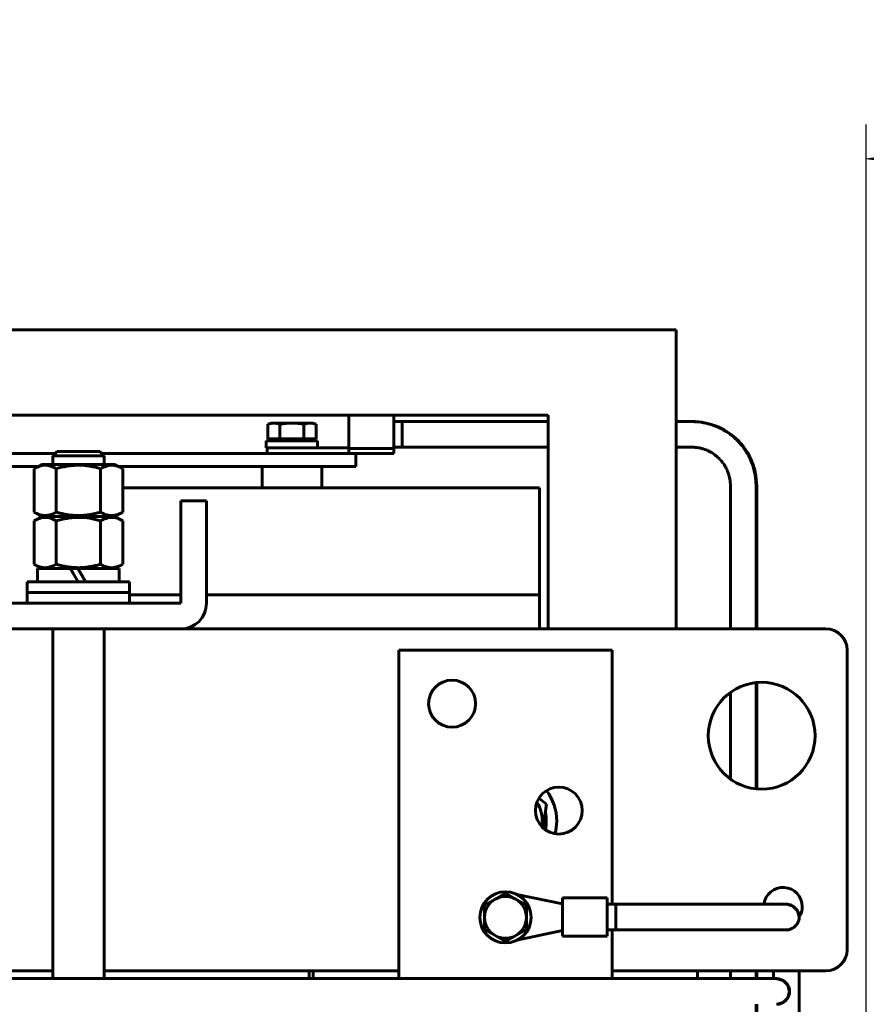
# Model space of a CAD drawing. Header units: millimetres. Extents: x 0 to 420, y 0 to 594.
# Tile 9 of 15: x 266 to 316, y 284 to 342. Entities that reach past the tile are written whole.
import ezdxf

# ---------------------------------------------------------------- set-up
doc = ezdxf.new("R2010")
doc.units = ezdxf.units.MM
doc.linetypes.add('K5LT_BASIC', pattern=[0])
doc.linetypes.add('K5LT_THIN', pattern=[0])
doc.layers.add('Системный слой', color=7, linetype='Continuous')
doc.styles.add('KDIMTEXTSTYLE', font='GOST_AU.SHX', dxfattribs={"width": 0.96, "oblique": 15, "height": 5})
doc.dimstyles.new('KDIMSTYLE (0.25)', dxfattribs={"dimtxt": 5, "dimasz": 1, "dimexe": 2, "dimexo": 0, "dimgap": 1, "dimtad": 1, "dimlfac": 4, "dimtxsty": 'KDIMTEXTSTYLE', "dimsah": 1, "dimcen": 0, "dimdle": 1, "dimadec": 0, "dimazin": 0, "dimtfac": 0.667, "dimtmove": 0, "dimatfit": 3, "dimfxl": 1, "dimtvp": 1, "dimtolj": 1, "dimtzin": 0, "dimarcsym": 0})

# ---------------------------------------------------------------- blocks, each defined once
blk = doc.blocks.new('U17')
at = {"layer": 'Системный слой', "color": 150, "linetype": 'K5LT_BASIC', "lineweight": 60, "true_color": 0x0080ff}
for start, end in [(32.9827, 34.71036), (347.9095, 12.06265)]:
    blk.add_arc((294.742, 295.149), 2.388, start, end, dxfattribs=at)
blk = doc.blocks.new('U24')
at = {"layer": 'Системный слой', "color": 150, "linetype": 'K5LT_BASIC', "lineweight": 60, "true_color": 0x0080ff}
for p, q in [((272.742, 308.399), (275.742, 308.399)), ((277.242, 308.399), (296.742, 308.399))]:
    blk.add_line(p, q, dxfattribs=at)
blk = doc.blocks.new('U25')
at = {"layer": 'Системный слой', "color": 150, "linetype": 'K5LT_BASIC', "lineweight": 60, "true_color": 0x0080ff}
for p, q in [((272.742, 308.399), (275.742, 308.399)), ((277.242, 308.399), (296.742, 308.399))]:
    blk.add_line(p, q, dxfattribs=at)
blk = doc.blocks.new('U29')
at = {"layer": 'Системный слой', "color": 150, "linetype": 'K5LT_BASIC', "lineweight": 60, "true_color": 0x0080ff}
for p, q in [((297.242, 318.524), (288.204, 318.524)), ((304.852, 318.524), (304.742, 318.524)), ((305.106, 318.524), (304.852, 318.524)), ((305.216, 318.524), (305.106, 318.524)), ((305.289, 318.524), (305.216, 318.524)), ((305.326, 318.524), (305.289, 318.524)), ((305.344, 318.524), (305.326, 318.524)), ((305.353, 318.524), (305.344, 318.524)), ((305.358, 318.524), (305.353, 318.524)), ((305.409, 318.524), (305.358, 318.524)), ((305.456, 318.524), (305.409, 318.524)), ((305.48, 318.524), (305.456, 318.524)), ((305.492, 318.524), (305.48, 318.524)), ((305.498, 318.524), (305.492, 318.524)), ((305.501, 318.524), (305.498, 318.524)), ((305.534, 318.524), (305.501, 318.524)), ((305.589, 318.524), (305.534, 318.524)), ((305.617, 318.524), (305.589, 318.524)), ((305.631, 318.524), (305.617, 318.524)), ((305.638, 318.524), (305.631, 318.524)), ((305.642, 318.524), (305.638, 318.524)), ((305.733, 318.523), (305.642, 318.524)), ((305.788, 318.521), (305.733, 318.523)), ((305.815, 318.52), (305.788, 318.521)), ((305.829, 318.519), (305.815, 318.52)), ((305.836, 318.519), (305.829, 318.519)), ((306.035, 318.503), (305.836, 318.519)), ((306.183, 318.484), (306.035, 318.503)), ((306.258, 318.472), (306.183, 318.484)), ((306.295, 318.466), (306.258, 318.472)), ((306.313, 318.463), (306.295, 318.466)), ((306.322, 318.461), (306.313, 318.463)), ((306.469, 318.432), (306.322, 318.461)), ((306.604, 318.4), (306.469, 318.432)), ((306.671, 318.382), (306.604, 318.4)), ((306.703, 318.373), (306.671, 318.382)), ((306.72, 318.369), (306.703, 318.373)), ((306.728, 318.366), (306.72, 318.369)), ((306.845, 318.33), (306.728, 318.366)), ((306.986, 318.281), (306.845, 318.33)), ((307.054, 318.255), (306.986, 318.281)), ((307.088, 318.241), (307.054, 318.255)), ((307.105, 318.234), (307.088, 318.241)), ((307.113, 318.231), (307.105, 318.234)), ((307.277, 318.157), (307.113, 318.231)), ((307.419, 318.086), (307.277, 318.157)), ((307.488, 318.048), (307.419, 318.086)), ((307.523, 318.028), (307.488, 318.048)), ((307.54, 318.018), (307.523, 318.028)), ((307.549, 318.013), (307.54, 318.018)), ((307.703, 317.918), (307.549, 318.013)), ((307.835, 317.829), (307.703, 317.918)), ((307.899, 317.782), (307.835, 317.829)), ((307.931, 317.758), (307.899, 317.782)), ((307.946, 317.746), (307.931, 317.758)), ((307.954, 317.74), (307.946, 317.746)), ((308.091, 317.629), (307.954, 317.74)), ((308.21, 317.523), (308.091, 317.629)), ((308.268, 317.468), (308.21, 317.523)), ((308.296, 317.44), (308.268, 317.468)), ((308.31, 317.426), (308.296, 317.44)), ((308.318, 317.419), (308.31, 317.426)), ((308.441, 317.289), (308.318, 317.419)), ((308.546, 317.167), (308.441, 317.289)), ((308.597, 317.105), (308.546, 317.167)), ((308.622, 317.073), (308.597, 317.105)), ((308.634, 317.058), (308.622, 317.073)), ((308.64, 317.05), (308.634, 317.058)), ((308.761, 316.881), (308.64, 317.05)), ((308.842, 316.758), (308.761, 316.881)), ((308.88, 316.695), (308.842, 316.758)), ((308.899, 316.663), (308.88, 316.695)), ((308.908, 316.647), (308.899, 316.663)), ((308.913, 316.639), (308.908, 316.647)), ((308.982, 316.513), (308.913, 316.639)), ((309.043, 316.392), (308.982, 316.513)), ((309.071, 316.33), (309.043, 316.392)), ((309.085, 316.3), (309.071, 316.33)), ((309.092, 316.284), (309.085, 316.3)), ((309.095, 316.276), (309.092, 316.284)), ((309.147, 316.153), (309.095, 316.276)), ((309.199, 316.011), (309.147, 316.153)), ((309.223, 315.939), (309.199, 316.011)), ((309.234, 315.902), (309.223, 315.939)), ((309.24, 315.884), (309.234, 315.902)), ((309.242, 315.874), (309.24, 315.884)), ((309.304, 315.643), (309.242, 315.874)), ((309.332, 315.512), (309.304, 315.643)), ((309.345, 315.447), (309.332, 315.512)), ((309.351, 315.414), (309.345, 315.447)), ((309.354, 315.398), (309.351, 315.414)), ((309.355, 315.39), (309.354, 315.398)), ((309.375, 315.262), (309.355, 315.39)), ((309.387, 315.165), (309.375, 315.262)), ((309.392, 315.117), (309.387, 315.165)), ((309.394, 315.092), (309.392, 315.117)), ((309.395, 315.08), (309.394, 315.092)), ((309.396, 315.074), (309.395, 315.08)), ((309.398, 315.051), (309.396, 315.074)), ((309.406, 314.92), (309.398, 315.051)), ((309.409, 314.854), (309.406, 314.92)), ((309.409, 314.82), (309.409, 314.854)), ((309.409, 314.804), (309.409, 314.82)), ((309.41, 314.795), (309.409, 314.804)), ((309.41, 314.791), (309.41, 314.795)), ((309.41, 314.776), (309.41, 314.791)), ((309.41, 314.737), (309.41, 314.776)), ((309.41, 314.717), (309.41, 314.737)), ((309.41, 314.695), (309.41, 314.717)), ((309.41, 314.684), (309.41, 314.695)), ((309.41, 314.679), (309.41, 314.684)), ((309.41, 314.677), (309.41, 314.679)), ((309.41, 314.474), (309.41, 314.677)), ((309.41, 314.375), (309.41, 314.474)), ((309.41, 314.326), (309.41, 314.375)), ((309.41, 314.302), (309.41, 314.326)), ((309.41, 314.29), (309.41, 314.302)), ((309.41, 314.284), (309.41, 314.29)), ((309.41, 314.239), (309.41, 314.284)), ((309.41, 314.162), (309.41, 314.239)), ((309.41, 314.124), (309.41, 314.162)), ((309.41, 314.105), (309.41, 314.124)), ((309.41, 314.095), (309.41, 314.105)), ((309.41, 314.043), (309.41, 314.095)), ((309.41, 314.016), (309.41, 314.043)), ((309.41, 314.003), (309.41, 314.016)), ((309.41, 313.996), (309.41, 314.003)), ((309.41, 313.993), (309.41, 313.996)), ((309.41, 313.991), (309.41, 313.993)), ((309.41, 313.98), (309.41, 313.991)), ((309.41, 313.961), (309.41, 313.98)), ((309.41, 313.951), (309.41, 313.961)), ((309.41, 313.946), (309.41, 313.951)), ((309.41, 313.943), (309.41, 313.946)), ((309.41, 313.942), (309.41, 313.943)), ((309.41, 313.931), (309.41, 313.942)), ((309.41, 313.922), (309.41, 313.931)), ((309.41, 313.917), (309.41, 313.922)), ((309.41, 313.915), (309.41, 313.917)), ((309.41, 313.913), (309.41, 313.915)), ((309.41, 313.91), (309.41, 313.913)), ((309.41, 313.903), (309.41, 313.91)), ((309.41, 311.447), (309.41, 313.903)), ((309.41, 306.399), (309.41, 311.447)), ((309.41, 297.042), (309.41, 303.256)), ((309.41, 285.937), (309.41, 286.399)), ((309.41, 283.906), (309.41, 284.437))]:
    blk.add_line(p, q, dxfattribs=at)
blk = doc.blocks.new('U33')
at = {"layer": 'Системный слой', "color": 150, "linetype": 'K5LT_BASIC', "lineweight": 60, "true_color": 0x0080ff}
for p, q in [((297.242, 317.024), (288.204, 317.024)), ((304.745, 317.024), (304.742, 317.024)), ((304.803, 317.024), (304.745, 317.024)), ((304.884, 317.024), (304.803, 317.024)), ((304.954, 317.024), (304.884, 317.024)), ((305.01, 317.024), (304.954, 317.024)), ((305.121, 317.024), (305.01, 317.024)), ((305.18, 317.024), (305.121, 317.024)), ((305.21, 317.024), (305.18, 317.024)), ((305.224, 317.024), (305.21, 317.024)), ((305.232, 317.024), (305.224, 317.024)), ((305.391, 317.024), (305.232, 317.024)), ((305.529, 317.024), (305.391, 317.024)), ((305.584, 317.024), (305.529, 317.024)), ((305.727, 317.023), (305.584, 317.024)), ((305.799, 317.02), (305.727, 317.023)), ((305.836, 317.018), (305.799, 317.02)), ((305.854, 317.017), (305.836, 317.018)), ((305.863, 317.016), (305.854, 317.017)), ((305.867, 317.016), (305.863, 317.016)), ((305.954, 317.007), (305.867, 317.016)), ((306.029, 316.997), (305.954, 317.007)), ((306.066, 316.99), (306.029, 316.997)), ((306.085, 316.987), (306.066, 316.99)), ((306.094, 316.985), (306.085, 316.987)), ((306.099, 316.984), (306.094, 316.985)), ((306.159, 316.971), (306.099, 316.984)), ((306.24, 316.951), (306.159, 316.971)), ((306.28, 316.939), (306.24, 316.951)), ((306.3, 316.933), (306.28, 316.939)), ((306.31, 316.93), (306.3, 316.933)), ((306.315, 316.929), (306.31, 316.93)), ((306.408, 316.897), (306.315, 316.929)), ((306.497, 316.863), (306.408, 316.897)), ((306.541, 316.844), (306.497, 316.863)), ((306.563, 316.835), (306.541, 316.844)), ((306.574, 316.83), (306.563, 316.835)), ((306.579, 316.827), (306.574, 316.83)), ((306.677, 316.781), (306.579, 316.827)), ((306.762, 316.735), (306.677, 316.781)), ((306.804, 316.711), (306.762, 316.735)), ((306.825, 316.699), (306.804, 316.711)), ((306.835, 316.692), (306.825, 316.699)), ((306.84, 316.689), (306.835, 316.692)), ((306.93, 316.631), (306.84, 316.689)), ((307.008, 316.575), (306.93, 316.631)), ((307.046, 316.546), (307.008, 316.575)), ((307.065, 316.531), (307.046, 316.546)), ((307.074, 316.523), (307.065, 316.531)), ((307.079, 316.52), (307.074, 316.523)), ((307.159, 316.451), (307.079, 316.52)), ((307.229, 316.386), (307.159, 316.451)), ((307.263, 316.352), (307.229, 316.386)), ((307.28, 316.335), (307.263, 316.352)), ((307.288, 316.326), (307.28, 316.335)), ((307.292, 316.322), (307.288, 316.326)), ((307.369, 316.237), (307.292, 316.322)), ((307.427, 316.166), (307.369, 316.237)), ((307.456, 316.129), (307.427, 316.166)), ((307.47, 316.11), (307.456, 316.129)), ((307.476, 316.101), (307.47, 316.11)), ((307.48, 316.096), (307.476, 316.101)), ((307.539, 316.011), (307.48, 316.096)), ((307.585, 315.938), (307.539, 316.011)), ((307.607, 315.902), (307.585, 315.938)), ((307.617, 315.883), (307.607, 315.902)), ((307.622, 315.874), (307.617, 315.883)), ((307.625, 315.869), (307.622, 315.874)), ((307.637, 315.847), (307.625, 315.869)), ((307.689, 315.746), (307.637, 315.847)), ((307.712, 315.695), (307.689, 315.746)), ((307.723, 315.67), (307.712, 315.695)), ((307.729, 315.657), (307.723, 315.67)), ((307.732, 315.651), (307.729, 315.657)), ((307.733, 315.648), (307.732, 315.651)), ((307.746, 315.616), (307.733, 315.648)), ((307.757, 315.589), (307.746, 315.616)), ((307.762, 315.575), (307.757, 315.589)), ((307.765, 315.568), (307.762, 315.575)), ((307.766, 315.565), (307.765, 315.568)), ((307.802, 315.468), (307.766, 315.565)), ((307.825, 315.394), (307.802, 315.468)), ((307.836, 315.357), (307.825, 315.394)), ((307.841, 315.339), (307.836, 315.357)), ((307.843, 315.329), (307.841, 315.339)), ((307.844, 315.325), (307.843, 315.329)), ((307.865, 315.239), (307.844, 315.325)), ((307.877, 315.176), (307.865, 315.239)), ((307.882, 315.143), (307.877, 315.176)), ((307.885, 315.127), (307.882, 315.143)), ((307.886, 315.119), (307.885, 315.127)), ((307.887, 315.115), (307.886, 315.119)), ((307.895, 315.047), (307.887, 315.115)), ((307.901, 314.987), (307.895, 315.047)), ((307.904, 314.956), (307.901, 314.987)), ((307.905, 314.941), (307.904, 314.956)), ((307.905, 314.933), (307.905, 314.941)), ((307.905, 314.929), (307.905, 314.933)), ((307.906, 314.912), (307.905, 314.929)), ((307.909, 314.823), (307.906, 314.912)), ((307.91, 314.777), (307.909, 314.823)), ((307.91, 314.754), (307.91, 314.777)), ((307.91, 314.742), (307.91, 314.754)), ((307.91, 314.736), (307.91, 314.742)), ((307.91, 314.686), (307.91, 314.736)), ((307.91, 314.561), (307.91, 314.686)), ((307.91, 314.474), (307.91, 314.561)), ((307.91, 314.416), (307.91, 314.474)), ((307.91, 314.311), (307.91, 314.416)), ((307.91, 314.261), (307.91, 314.311)), ((307.91, 314.221), (307.91, 314.261)), ((307.91, 314.163), (307.91, 314.221)), ((307.91, 314.135), (307.91, 314.163)), ((307.91, 314.121), (307.91, 314.135)), ((307.91, 314.114), (307.91, 314.121)), ((307.91, 314.11), (307.91, 314.114)), ((307.91, 314.056), (307.91, 314.11)), ((307.91, 314.027), (307.91, 314.056)), ((307.91, 314.012), (307.91, 314.027)), ((307.91, 314.005), (307.91, 314.012)), ((307.91, 314.001), (307.91, 314.005)), ((307.91, 314), (307.91, 314.001)), ((307.91, 313.983), (307.91, 314)), ((307.91, 313.963), (307.91, 313.983)), ((307.91, 313.954), (307.91, 313.963)), ((307.91, 313.949), (307.91, 313.954)), ((307.91, 313.947), (307.91, 313.949)), ((307.91, 313.945), (307.91, 313.947)), ((307.91, 313.932), (307.91, 313.945)), ((307.91, 313.924), (307.91, 313.932)), ((307.91, 313.92), (307.91, 313.924)), ((307.91, 313.918), (307.91, 313.92)), ((307.91, 313.916), (307.91, 313.918)), ((307.91, 313.907), (307.91, 313.916)), ((307.91, 313.9), (307.91, 313.907)), ((307.91, 313.896), (307.91, 313.9)), ((307.91, 310.722), (307.91, 313.896)), ((307.91, 306.399), (307.91, 310.722)), ((307.91, 297.617), (307.91, 302.68)), ((307.91, 285.937), (307.91, 286.399))]:
    blk.add_line(p, q, dxfattribs=at)
blk = doc.blocks.new('U38')
at = {"layer": 'Системный слой', "color": 150, "linetype": 'K5LT_BASIC', "lineweight": 60, "true_color": 0x0080ff}
for p, q in [((288.704, 317.024), (297.242, 317.024)), ((304.742, 317.024), (305.53, 317.024)), ((307.953, 283.154), (307.953, 280.149))]:
    blk.add_line(p, q, dxfattribs=at)
blk = doc.blocks.new('U39')
at = {"layer": 'Системный слой', "color": 150, "linetype": 'K5LT_BASIC', "lineweight": 60, "true_color": 0x0080ff}
for p, q in [((305.503, 318.524), (305.683, 318.524)), ((305.683, 318.524), (305.716, 318.524)), ((305.716, 318.524), (305.732, 318.524)), ((305.732, 318.524), (305.763, 318.523)), ((305.763, 318.523), (305.827, 318.521)), ((305.827, 318.521), (305.958, 318.514)), ((305.958, 318.514), (306.228, 318.484)), ((306.228, 318.484), (306.643, 318.401)), ((306.643, 318.401), (307.033, 318.28)), ((307.033, 318.28), (307.152, 318.233)), ((307.152, 318.233), (307.179, 318.221)), ((307.179, 318.221), (307.233, 318.197)), ((307.233, 318.197), (307.341, 318.147)), ((307.341, 318.147), (307.551, 318.037)), ((307.551, 318.037), (307.947, 317.778)), ((307.947, 317.778), (308.365, 317.415)), ((308.365, 317.415), (308.386, 317.394)), ((308.386, 317.394), (308.427, 317.351)), ((308.427, 317.351), (308.507, 317.264)), ((308.507, 317.264), (308.659, 317.082)), ((308.659, 317.082), (308.926, 316.69)), ((308.926, 316.69), (309.173, 316.195)), ((309.173, 316.195), (309.184, 316.168)), ((309.184, 316.168), (309.206, 316.112)), ((309.206, 316.112), (309.246, 315.998)), ((309.246, 315.998), (309.317, 315.765)), ((309.317, 315.765), (309.403, 315.359)), ((309.403, 315.359), (309.447, 314.963)), ((309.447, 314.963), (309.453, 314.766)), ((309.453, 314.766), (309.453, 314.745)), ((309.453, 314.745), (309.453, 314.704)), ((309.453, 314.704), (309.453, 314.624)), ((309.453, 314.624), (309.453, 314.473)), ((309.453, 314.473), (309.453, 314.384)), ((309.453, 314.384), (309.453, 314.34)), ((309.453, 314.34), (309.453, 314.318)), ((309.453, 314.318), (309.453, 314.307)), ((309.453, 314.307), (309.453, 314.298)), ((309.453, 314.298), (309.453, 314.286)), ((309.453, 314.286), (309.453, 314.268)), ((309.453, 314.268), (309.453, 314.24)), ((309.453, 314.24), (309.453, 314.199)), ((309.453, 314.199), (309.453, 314.136)), ((309.453, 314.136), (309.453, 314.04)), ((309.453, 314.04), (309.453, 313.987)), ((309.453, 313.987), (309.453, 313.881)), ((309.453, 313.881), (309.453, 313.668)), ((309.453, 313.668), (309.453, 313.243)), ((309.453, 313.243), (309.453, 312.392)), ((309.453, 312.392), (309.453, 310.691)), ((309.453, 310.691), (309.453, 307.289)), ((309.453, 307.289), (309.453, 306.399)), ((309.453, 303.261), (309.453, 297.037)), ((309.453, 286.399), (309.453, 285.937)), ((309.453, 284.437), (309.453, 280.149))]:
    blk.add_line(p, q, dxfattribs=at)
blk = doc.blocks.new('U42')
at = {"layer": 'Системный слой', "color": 150, "linetype": 'K5LT_BASIC', "lineweight": 60, "true_color": 0x0080ff}
for p, q in [((310.994, 285.83), (310.624, 285.937)), ((311.268, 285.557), (310.994, 285.83)), ((311.376, 285.187), (311.268, 285.557))]:
    blk.add_line(p, q, dxfattribs=at)
blk = doc.blocks.new('U43')
at = {"layer": 'Системный слой', "color": 150, "linetype": 'K5LT_BASIC', "lineweight": 60, "true_color": 0x0080ff}
for p, q in [((311.269, 284.818), (311.376, 285.187)), ((310.626, 284.437), (310.996, 284.545)), ((310.996, 284.545), (311.269, 284.818))]:
    blk.add_line(p, q, dxfattribs=at)
blk = doc.blocks.new('U48')
at = {"layer": 'Системный слой', "color": 150, "linetype": 'K5LT_BASIC', "lineweight": 60, "true_color": 0x0080ff}
for p, q in [((267.354, 309.924), (269.272, 309.924)), ((269.719, 309.924), (272.129, 309.924))]:
    blk.add_line(p, q, dxfattribs=at)
blk = doc.blocks.new('U53')
at = {"layer": 'Системный слой', "color": 150, "linetype": 'K5LT_BASIC', "lineweight": 60, "true_color": 0x0080ff}
for start, end in [(0, 36.76117), (345.8587, 0)]:
    blk.add_arc((294.742, 295.149), 3, start, end, dxfattribs=at)
blk = doc.blocks.new('U57')
at = {"layer": 'Системный слой', "color": 150, "linetype": 'K5LT_BASIC', "lineweight": 60, "true_color": 0x0080ff}
for p, q in [((261.754, 286.399), (268.242, 286.399)), ((271.242, 286.399), (288.492, 286.399)), ((300.992, 286.399), (313.492, 286.399))]:
    blk.add_line(p, q, dxfattribs=at)
blk = doc.blocks.new('U58')
at = {"layer": 'Системный слой', "color": 150, "linetype": 'K5LT_BASIC', "lineweight": 60, "true_color": 0x0080ff}
blk.add_line((313.492, 306.399), (275.742, 306.399), dxfattribs=at)
blk = doc.blocks.new('U59')
at = {"layer": 'Системный слой', "color": 150, "linetype": 'K5LT_BASIC', "lineweight": 60, "true_color": 0x0080ff}
for start, end in [(0, 172.81468), (327.50838, 0)]:
    blk.add_arc((310.992, 290.149), 1.125, start, end, dxfattribs=at)
blk = doc.blocks.new('U65')
at = {"layer": 'Системный слой', "color": 150, "linetype": 'K5LT_BASIC', "lineweight": 60, "true_color": 0x0080ff}
for p, q in [((311.191, 290.29), (311.189, 290.29)), ((311.205, 290.289), (311.191, 290.29)), ((311.564, 290.18), (311.205, 290.289)), ((311.831, 289.912), (311.564, 290.18)), ((311.941, 289.545), (311.831, 289.912))]:
    blk.add_line(p, q, dxfattribs=at)
blk = doc.blocks.new('U68')
at = {"layer": 'Системный слой', "color": 150, "linetype": 'K5LT_BASIC', "lineweight": 60, "true_color": 0x0080ff}
for p, q in [((221.117, 316.649), (268.367, 316.649)), ((271.117, 316.649), (285.992, 316.649))]:
    blk.add_line(p, q, dxfattribs=at)
blk = doc.blocks.new('U69')
at = {"layer": 'Системный слой', "color": 150, "linetype": 'K5LT_BASIC', "lineweight": 60, "true_color": 0x0080ff}
for p, q in [((222.115, 315.899), (267.369, 315.899)), ((272.115, 315.899), (285.992, 315.899))]:
    blk.add_line(p, q, dxfattribs=at)
blk = doc.blocks.new('U81')
at = {"layer": 'Системный слой', "color": 150, "linetype": 'K5LT_BASIC', "lineweight": 60, "true_color": 0x0080ff}
for p, q in [((300.992, 290.29), (300.992, 305.149)), ((300.992, 285.937), (300.992, 288.79))]:
    blk.add_line(p, q, dxfattribs=at)
blk = doc.blocks.new('U84')
at = {"layer": 'Системный слой', "color": 150, "linetype": 'K5LT_BASIC', "lineweight": 60, "true_color": 0x0080ff}
for p, q in [((268.242, 316.024), (268.242, 316.524)), ((268.242, 285.937), (268.242, 306.399))]:
    blk.add_line(p, q, dxfattribs=at)
blk = doc.blocks.new('U85')
at = {"layer": 'Системный слой', "color": 150, "linetype": 'K5LT_BASIC', "lineweight": 60, "true_color": 0x0080ff}
for p, q in [((271.242, 316.024), (271.242, 316.524)), ((271.242, 285.937), (271.242, 306.399))]:
    blk.add_line(p, q, dxfattribs=at)
blk = doc.blocks.new('U86')
at = {"layer": 'Системный слой', "color": 150, "linetype": 'K5LT_BASIC', "lineweight": 60, "true_color": 0x0080ff}
for p, q in [((268.492, 316.774), (268.664, 316.774)), ((268.664, 316.774), (270.992, 316.774))]:
    blk.add_line(p, q, dxfattribs=at)
blk = doc.blocks.new('U88')
at = {"layer": 'Системный слой', "color": 150, "linetype": 'K5LT_BASIC', "lineweight": 60, "true_color": 0x0080ff}
for p, q in [((267.23, 308.524), (266.742, 308.524)), ((272.742, 308.524), (267.23, 308.524))]:
    blk.add_line(p, q, dxfattribs=at)
blk = doc.blocks.new('U89')
at = {"layer": 'Системный слой', "color": 150, "linetype": 'K5LT_BASIC', "lineweight": 60, "true_color": 0x0080ff}
for p, q in [((267.23, 309.149), (266.742, 309.149)), ((272.742, 309.149), (267.23, 309.149))]:
    blk.add_line(p, q, dxfattribs=at)
blk = doc.blocks.new('U101')
at = {"layer": 'Системный слой', "color": 150, "linetype": 'K5LT_BASIC', "lineweight": 60, "true_color": 0x0080ff}
blk.add_line((283.492, 286.399), (283.492, 285.937), dxfattribs=at)
blk = doc.blocks.new('U102')
at = {"layer": 'Системный слой', "color": 150, "linetype": 'K5LT_BASIC', "lineweight": 60, "true_color": 0x0080ff}
blk.add_line((305.992, 285.937), (305.992, 286.399), dxfattribs=at)
blk = doc.blocks.new('KDIMARROW_01')
at = {"layer": 'Системный слой'}
blk.add_hatch(color=0, dxfattribs=at).paths.add_polyline_path([(-5, -0.658), (0, 0), (-5, 0.658), (-4.5, 0)])
at = {"layer": 'Системный слой', "color": 0, "linetype": 'K5LT_THIN', "lineweight": 18}
for p, q in [((-4.5, 0), (-5, 0.658)), ((-5, 0.658), (0, 0)), ((0, 0), (-5, -0.658)), ((-5, -0.658), (-4.5, 0)), ((0, 0), (-1, 0))]:
    blk.add_line(p, q, dxfattribs=at)

msp = doc.modelspace()

# ---------------------------------------------------------------- linework, layer by layer
at = {"layer": 'Системный слой', "color": 150, "linetype": 'K5LT_BASIC', "lineweight": 60, "true_color": 0x0080ff}
for p, q in [((184.7417, 323.8989), (304.7417, 323.8989)), ((304.7417, 323.8989), (304.7417, 323.1489)), ((304.7417, 323.1489), (304.7417, 307.1489)), ((192.2417, 318.8989), (297.2417, 318.8989)), ((285.5789, 316.9584), (285.5789, 318.8989)), ((288.2039, 316.9584), (288.2039, 318.8989)), ((288.2039, 318.5239), (288.7039, 318.5239)), ((288.7039, 318.5239), (288.7039, 317.0239)), ((297.2417, 318.8989), (297.2417, 307.1489)), ((281.0192, 318.4364), (280.8301, 318.3675)), ((280.8301, 317.5239), (280.8301, 318.3675)), ((281.183, 318.4364), (281.0192, 318.4364)), ((282.2417, 318.4364), (281.183, 318.4364)), ((281.5359, 317.5239), (281.5359, 318.3675)), ((282.2417, 318.4364), (283.3005, 318.4364)), ((282.9476, 317.5239), (282.9476, 318.3675)), ((283.4642, 318.4364), (283.3005, 318.4364)), ((283.4642, 318.4364), (283.6534, 318.3675)), ((283.6534, 317.5239), (283.6534, 318.3675)), ((280.7417, 316.9989), (280.7417, 317.3989)), ((280.7417, 317.3989), (283.7417, 317.3989)), ((281.0954, 317.5239), (280.8301, 317.5239)), ((281.1317, 317.3989), (281.0067, 317.5239)), ((281.5359, 317.5239), (281.2707, 317.5239)), ((282.0665, 317.5239), (281.5359, 317.5239)), ((282.9476, 317.5239), (282.417, 317.5239)), ((283.2128, 317.5239), (282.9476, 317.5239)), ((283.3517, 317.3989), (283.4767, 317.5239)), ((283.6534, 317.5239), (283.3881, 317.5239)), ((283.7417, 316.9989), (283.7417, 317.3989)), ((280.7417, 316.9989), (282.916, 316.9989)), ((280.789, 316.9989), (280.789, 316.6489)), ((282.916, 316.9989), (285.5789, 316.9989)), ((285.5789, 316.9584), (288.2039, 316.9584)), ((285.5789, 316.9584), (285.5789, 316.6489)), ((288.2039, 317.0239), (288.7039, 317.0239)), ((288.2039, 316.9584), (288.2039, 316.6489)), ((268.4917, 316.7739), (268.2417, 316.5239)), ((268.4479, 316.5239), (268.2417, 316.5239)), ((271.2417, 316.5239), (268.4479, 316.5239)), ((270.9917, 316.7739), (271.2417, 316.5239)), ((285.9917, 316.6489), (285.9917, 315.8989)), ((285.9917, 316.6489), (288.2039, 316.6489)), ((267.5855, 316.0239), (267.1437, 315.7688)), ((267.1437, 313.229), (267.1437, 315.7688)), ((271.898, 316.0239), (267.5855, 316.0239)), ((268.4427, 313.229), (268.4427, 315.7688)), ((271.0408, 313.229), (271.0408, 315.7688)), ((271.898, 316.0239), (272.3398, 315.7688)), ((272.3398, 313.229), (272.3398, 315.7688)), ((280.4917, 315.8989), (280.4917, 314.6489)), ((283.9917, 315.8989), (283.9917, 314.6489)), ((272.3398, 314.6489), (296.7417, 314.6489)), ((296.7417, 314.6489), (296.7417, 308.3989)), ((275.7417, 312.3989), (275.7417, 313.8989)), ((275.7417, 313.8989), (277.2417, 313.8989)), ((277.2417, 313.8989), (277.2417, 312.3989)), ((267.5855, 312.9739), (267.1437, 313.229)), ((267.5855, 312.9739), (267.1437, 312.7188)), ((271.898, 312.9739), (267.5855, 312.9739)), ((271.898, 312.9739), (267.5855, 312.9739)), ((271.898, 312.9739), (272.3398, 313.229)), ((271.898, 312.9739), (272.3398, 312.7188)), ((267.1437, 310.179), (267.1437, 312.7188)), ((268.4427, 310.179), (268.4427, 312.7188)), ((271.0408, 310.179), (271.0408, 312.7188)), ((272.3398, 310.179), (272.3398, 312.7188)), ((275.7417, 307.8989), (275.7417, 312.3989)), ((277.2417, 312.3989), (277.2417, 307.8989)), ((267.5855, 309.9239), (267.1437, 310.179)), ((267.3542, 309.1489), (267.3542, 309.9239)), ((269.272, 309.9239), (269.2743, 309.9239)), ((269.7191, 309.9239), (269.2743, 309.9239)), ((271.898, 309.9239), (272.3398, 310.179)), ((272.1292, 309.1489), (272.1292, 309.9239)), ((266.7417, 309.1489), (266.7417, 308.5239)), ((272.7417, 309.1489), (272.7417, 308.5239)), ((266.7417, 308.5239), (266.7417, 307.8989)), ((272.7417, 308.5239), (266.7417, 308.5239)), ((272.7417, 308.5239), (272.7417, 307.8989)), ((296.7417, 308.3989), (296.7417, 306.3989)), ((263.7417, 307.8989), (275.7417, 307.8989)), ((297.2417, 306.3989), (297.2417, 307.1489)), ((304.7417, 307.1489), (304.7417, 306.3989)), ((275.7417, 306.3989), (263.7417, 306.3989)), ((288.4917, 285.9373), (288.4917, 305.1489)), ((288.4917, 305.1489), (300.9917, 305.1489)), ((314.7417, 287.6489), (314.7417, 305.1489)), ((297.1417, 296.1441), (296.6922, 296.4887)), ((296.9577, 294.7423), (297.1417, 296.1441)), ((294.7417, 290.9355), (294.1305, 290.5826)), ((295.353, 290.5826), (294.7417, 290.9355)), ((298.0789, 290.3146), (295.4027, 290.8704)), ((294.1305, 290.5826), (293.5192, 290.2297)), ((295.9642, 290.2297), (295.353, 290.5826)), ((298.0789, 288.4146), (298.0789, 290.6646)), ((298.0789, 290.6646), (300.7039, 290.6646)), ((300.7039, 288.4146), (300.7039, 290.6646)), ((293.5192, 290.2297), (293.5192, 289.5239)), ((295.9642, 289.5239), (295.9642, 290.2297)), ((300.7039, 290.2896), (301.2039, 290.2896)), ((301.2039, 290.2896), (311.1907, 290.2896)), ((301.2039, 290.2896), (301.2039, 288.7896)), ((293.5192, 289.5239), (293.5192, 288.8181)), ((295.9642, 288.8181), (295.9642, 289.5239)), ((293.5192, 288.8181), (294.1305, 288.4652)), ((295.353, 288.4652), (295.9642, 288.8181)), ((295.416, 288.184), (298.0789, 288.7646)), ((300.7039, 288.7896), (301.2039, 288.7896)), ((301.2039, 288.7896), (311.1907, 288.7896)), ((294.1305, 288.4652), (294.7417, 288.1123)), ((294.7417, 288.1123), (295.353, 288.4652)), ((298.0789, 288.4146), (300.7039, 288.4146)), ((283.2417, 286.3989), (283.2417, 285.9373)), ((310.4407, 286.3989), (310.4407, 285.9373)), ((311.9407, 286.3989), (311.9407, 280.1489)), ((311.376, 285.1873), (311.376, 285.1873))]:
    msp.add_line(p, q, dxfattribs=at)
for centre, radius in [((291.6167, 302.0239), 1.375), ((309.7417, 300.1489), 3.125), ((297.8667, 295.7739), 1.375), ((294.7417, 289.5239), 1.5)]:
    msp.add_circle(centre, radius, dxfattribs=at)
for centre, radius, start, end in [((275.7417, 307.8989), 1.5, 270, 0), ((313.4917, 305.1489), 1.25, 0, 90), ((294.7417, 295.1489), 2.1563, 351.315047, 31.304818), ((294.7417, 289.5239), 1.2225, 120, 180), ((294.7417, 289.5239), 1.2225, 60, 120), ((294.7417, 289.5239), 1.2225, 0, 60), ((294.7417, 289.5239), 1.2225, 180, 240), ((294.7417, 289.5239), 1.2225, 300, 0), ((294.7417, 289.5239), 1.2225, 240, 300), ((313.4917, 287.6489), 1.25, 270, 0)]:
    msp.add_arc(centre, radius, start, end, dxfattribs=at)
for major_axis, start_param in [((-2.3874, 4.1353), 1.3798951), ((-1.6125, 2.7929), 1.2872455)]:
    msp.add_ellipse((269.7417, 309.1489), major_axis=major_axis, ratio=0.0041125, start_param=start_param, end_param=1.568422, dxfattribs=at)
for points in [[(280.8301, 318.3675), (280.9478, 318.4104), (281.0654, 318.4364), (281.183, 318.4364)], [(281.183, 318.4364), (281.3007, 318.4364), (281.4183, 318.4104), (281.5359, 318.3675)], [(282.2417, 318.4364), (282.4775, 318.4364), (282.7129, 318.4102), (282.9476, 318.3675)], [(282.9476, 318.3675), (283.0652, 318.4104), (283.1828, 318.4364), (283.3005, 318.4364)], [(283.3005, 318.4364), (283.4181, 318.4364), (283.5357, 318.4104), (283.6534, 318.3675)], [(282.417, 317.5239), (282.3586, 317.5156), (282.3002, 317.5114), (282.2417, 317.5114)], [(283.3881, 317.5239), (283.3297, 317.5073), (283.2712, 317.5073), (283.2128, 317.5239)]]:
    msp.add_open_spline(points, degree=3, dxfattribs=at)
for points, knots in [([(281.5359, 318.3675), (281.6528, 318.3888), (281.771, 318.4063), (282.0065, 318.4301), (282.1242, 318.4364), (282.2417, 318.4364)], [0.004802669, 0.004802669, 0.004802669, 0.004802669, 0.006225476, 0.006225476, 0.0076482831, 0.0076482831, 0.0076482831, 0.0076482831]), ([(281.2707, 317.5239), (281.2415, 317.5156), (281.183, 317.5072), (281.1246, 317.5156), (281.0954, 317.5239)], [0, 0, 0, 0, 2.5000056, 5, 5, 5, 5]), ([(282.2417, 317.5114), (282.2344, 317.5114), (282.2198, 317.5115), (282.1979, 317.5121), (282.1796, 317.5129), (282.165, 317.5138), (282.1541, 317.5145), (282.1431, 317.5153), (282.1285, 317.5166), (282.1101, 317.5184), (282.0881, 317.5209), (282.0736, 317.5229), (282.0665, 317.5239)], [0, 0, 0, 0, 0.125, 0.25, 0.375, 0.4375, 0.5, 0.5625, 0.625, 0.75, 0.875, 1, 1, 1, 1]), ([(267.1437, 315.7688), (267.2497, 315.83), (267.3566, 315.8805), (267.5724, 315.9504), (267.6815, 315.9696), (267.8472, 315.9698), (267.9026, 315.9651), (268.0124, 315.9468), (268.0669, 315.9332), (268.2294, 315.8807), (268.3365, 315.8301), (268.4427, 315.7688)], [0.000000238, 0.000000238, 0.000000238, 0.000000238, 0.002624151, 0.002624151, 0.005248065, 0.005248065, 0.006560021, 0.006560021, 0.007871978, 0.007871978, 0.010495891, 0.010495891, 0.010495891, 0.010495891]), ([(268.4427, 315.7688), (268.6527, 315.8294), (268.8654, 315.8799), (269.1908, 315.9327), (269.3005, 315.9465), (269.5215, 315.9651), (269.6316, 315.9697), (269.9609, 315.9698), (270.1791, 315.9509), (270.613, 315.881), (270.8295, 315.8298), (271.0408, 315.7688)], [0.003844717, 0.003844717, 0.003844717, 0.003844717, 0.006467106, 0.006467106, 0.0077783, 0.0077783, 0.009089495, 0.009089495, 0.011711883, 0.011711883, 0.014334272, 0.014334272, 0.014334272, 0.014334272]), ([(271.0408, 315.7688), (271.1468, 315.83), (271.2537, 315.8805), (271.4695, 315.9504), (271.5786, 315.9696), (271.7443, 315.9698), (271.7998, 315.9651), (271.9095, 315.9468), (271.964, 315.9332), (272.1266, 315.8807), (272.2336, 315.8301), (272.3398, 315.7688)], [0.000000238, 0.000000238, 0.000000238, 0.000000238, 0.002624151, 0.002624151, 0.005248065, 0.005248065, 0.006560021, 0.006560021, 0.007871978, 0.007871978, 0.010495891, 0.010495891, 0.010495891, 0.010495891]), ([(268.4427, 313.229), (268.3615, 313.1821), (268.2419, 313.1226), (268.0944, 313.0723), (268.0019, 313.0491), (267.9189, 313.0349), (267.8479, 313.0288), (267.7752, 313.0274), (267.702, 313.0309), (267.6143, 313.0431), (267.5417, 313.0594), (267.4555, 313.084), (267.3263, 313.1312), (267.2135, 313.1887), (267.1437, 313.229)], [0, 0, 0, 0, 2.8814613, 4.2007918, 5.12203, 6.0737295, 7.054851, 7.5526049, 8.5536622, 9.549854, 10.5399482, 11.0322282, 12.5081996, 15, 15, 15, 15]), ([(267.1437, 312.7188), (267.2497, 312.78), (267.3566, 312.8305), (267.5724, 312.9004), (267.6815, 312.9196), (267.8472, 312.9198), (267.9026, 312.9151), (268.0124, 312.8968), (268.0669, 312.8832), (268.2294, 312.8307), (268.3365, 312.7801), (268.4427, 312.7188)], [0.000000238, 0.000000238, 0.000000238, 0.000000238, 0.002624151, 0.002624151, 0.005248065, 0.005248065, 0.006560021, 0.006560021, 0.007871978, 0.007871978, 0.010495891, 0.010495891, 0.010495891, 0.010495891]), ([(271.0408, 313.229), (271.0206, 313.2231), (270.98, 313.2116), (270.8979, 313.1892), (270.7951, 313.1628), (270.671, 313.1339), (270.5148, 313.1014), (270.3266, 313.0693), (270.1611, 313.0495), (270.0505, 313.04), (269.9764, 313.0347), (269.8072, 313.0262), (269.5552, 313.028), (269.237, 313.0566), (268.9864, 313.0974), (268.7868, 313.1394), (268.6537, 313.1714), (268.5394, 313.2016), (268.4749, 313.2197), (268.4427, 313.229)], [0.009237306, 0.009237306, 0.009237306, 0.009237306, 0.009490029, 0.009742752, 0.010248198, 0.010753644, 0.01125909, 0.012147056, 0.013035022, 0.013257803, 0.013480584, 0.013926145, 0.015290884, 0.016498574, 0.017706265, 0.018327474, 0.018948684, 0.01935084, 0.019752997, 0.019752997, 0.019752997, 0.019752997]), ([(268.4427, 312.7188), (268.6527, 312.7794), (268.8654, 312.8299), (269.1908, 312.8827), (269.3005, 312.8965), (269.5215, 312.9151), (269.6316, 312.9197), (269.9609, 312.9198), (270.1791, 312.9009), (270.613, 312.831), (270.8295, 312.7798), (271.0408, 312.7188)], [0.003844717, 0.003844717, 0.003844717, 0.003844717, 0.006467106, 0.006467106, 0.0077783, 0.0077783, 0.009089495, 0.009089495, 0.011711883, 0.011711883, 0.014334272, 0.014334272, 0.014334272, 0.014334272]), ([(272.3398, 313.229), (272.2586, 313.1821), (272.139, 313.1226), (271.9915, 313.0723), (271.899, 313.0491), (271.816, 313.0349), (271.745, 313.0288), (271.6724, 313.0274), (271.5991, 313.0309), (271.5114, 313.0431), (271.4389, 313.0594), (271.3526, 313.084), (271.2235, 313.1312), (271.1106, 313.1887), (271.0408, 313.229)], [0, 0, 0, 0, 2.8814613, 4.2007918, 5.12203, 6.0737295, 7.054851, 7.5526049, 8.5536622, 9.549854, 10.5399482, 11.0322282, 12.5081996, 15, 15, 15, 15]), ([(271.0408, 312.7188), (271.1468, 312.78), (271.2537, 312.8305), (271.4695, 312.9004), (271.5786, 312.9196), (271.7443, 312.9198), (271.7998, 312.9151), (271.9095, 312.8968), (271.964, 312.8832), (272.1266, 312.8307), (272.2336, 312.7801), (272.3398, 312.7188)], [0.000000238, 0.000000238, 0.000000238, 0.000000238, 0.002624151, 0.002624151, 0.005248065, 0.005248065, 0.006560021, 0.006560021, 0.007871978, 0.007871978, 0.010495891, 0.010495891, 0.010495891, 0.010495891]), ([(268.4427, 310.179), (268.3615, 310.1321), (268.2419, 310.0726), (268.0944, 310.0223), (268.0019, 309.9991), (267.9189, 309.9849), (267.8479, 309.9788), (267.7752, 309.9774), (267.702, 309.9809), (267.6143, 309.9931), (267.5417, 310.0094), (267.4555, 310.034), (267.3263, 310.0812), (267.2135, 310.1387), (267.1437, 310.179)], [0, 0, 0, 0, 2.8814613, 4.2007918, 5.12203, 6.0737295, 7.054851, 7.5526049, 8.5536622, 9.549854, 10.5399482, 11.0322282, 12.5081996, 15, 15, 15, 15]), ([(271.0408, 310.179), (271.0206, 310.1731), (270.98, 310.1616), (270.8979, 310.1392), (270.7951, 310.1128), (270.671, 310.0839), (270.5148, 310.0514), (270.3266, 310.0193), (270.1611, 309.9995), (270.0505, 309.99), (269.9764, 309.9847), (269.8072, 309.9762), (269.5552, 309.978), (269.237, 310.0066), (268.9864, 310.0474), (268.7868, 310.0894), (268.6537, 310.1214), (268.5394, 310.1516), (268.4749, 310.1697), (268.4427, 310.179)], [0.009237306, 0.009237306, 0.009237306, 0.009237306, 0.009490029, 0.009742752, 0.010248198, 0.010753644, 0.01125909, 0.012147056, 0.013035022, 0.013257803, 0.013480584, 0.013926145, 0.015290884, 0.016498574, 0.017706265, 0.018327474, 0.018948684, 0.01935084, 0.019752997, 0.019752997, 0.019752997, 0.019752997]), ([(272.3398, 310.179), (272.2586, 310.1321), (272.139, 310.0726), (271.9915, 310.0223), (271.899, 309.9991), (271.816, 309.9849), (271.745, 309.9788), (271.6724, 309.9774), (271.5991, 309.9809), (271.5114, 309.9931), (271.4389, 310.0094), (271.3526, 310.034), (271.2235, 310.0812), (271.1106, 310.1387), (271.0408, 310.179)], [0, 0, 0, 0, 2.8814613, 4.2007918, 5.12203, 6.0737295, 7.054851, 7.5526049, 8.5536622, 9.549854, 10.5399482, 11.0322282, 12.5081996, 15, 15, 15, 15]), ([(251.2039, 290.2896), (252.1014, 290.2896), (252.9989, 290.2896), (254.1955, 290.2896), (254.4573, 290.2896), (255.4565, 290.2896), (256.3262, 290.0258), (257.1116, 289.501), (257.2939, 289.3792), (258.7524, 288.4047), (260.0025, 287.5694), (261.4609, 286.5949), (261.6953, 286.4383), (262.3062, 286.0302), (262.6122, 285.9373), (263.3304, 285.9373), (263.5912, 285.9373), (278.1922, 285.9373), (292.7932, 285.9373), (307.3942, 285.9373), (308.0187, 285.9373), (308.411, 285.9373), (309.1371, 285.9373), (309.4696, 285.9373), (310.025, 285.9373), (310.2472, 285.9373), (310.548, 285.9373), (310.626, 285.9373), (310.626, 285.9373), (310.626, 285.9373), (310.626, 285.9373)], [0, 0, 0, 0, 0.0430235, 0.0430235, 0.0573647, 0.0573647, 0.0856018, 0.0856018, 0.097614, 0.097614, 0.1696872, 0.1696872, 0.1816994, 0.1816994, 0.2099364, 0.2099364, 0.2210465, 0.2210465, 0.9098717, 0.9209818, 0.9209818, 0.9398068, 0.9398068, 0.9586318, 0.9586318, 0.9774568, 0.9774568, 0.9962818, 0.9962818, 1, 1, 1, 1]), ([(311.1909, 288.7896), (311.191, 288.7896), (311.1911, 288.7896), (311.1913, 288.7896), (311.1914, 288.7896), (311.1917, 288.7896), (311.192, 288.7896), (311.1925, 288.7896), (311.1928, 288.7896), (311.1936, 288.7896), (311.194, 288.7896), (311.1953, 288.7896), (311.1961, 288.7896), (311.1983, 288.7896), (311.1995, 288.7896), (311.2025, 288.7897), (311.2042, 288.7897), (311.2093, 288.7898), (311.2128, 288.79), (311.2213, 288.7903), (311.2264, 288.7906), (311.2418, 288.7915), (311.252, 288.7924), (311.2825, 288.7957), (311.3028, 288.7989), (311.3522, 288.8089), (311.3811, 288.8168), (311.4419, 288.8374), (311.4737, 288.8508), (311.5367, 288.8824), (311.5679, 288.9009), (311.6287, 288.9427), (311.6582, 288.9662), (311.7145, 289.0176), (311.7412, 289.0457), (311.7902, 289.105), (311.8125, 289.1362), (311.8518, 289.2006), (311.869, 289.2337), (311.8975, 289.3004), (311.909, 289.3338), (311.9266, 289.4001), (311.9328, 289.4331), (311.9392, 289.49), (311.9397, 289.5139), (311.9408, 289.54), (311.9407, 289.5423), (311.9406, 289.5503), (311.9405, 289.5561), (311.9392, 289.5929), (311.9359, 289.6237), (311.925, 289.686), (311.9171, 289.7175), (311.8966, 289.7809), (311.8838, 289.8127), (311.8533, 289.8758), (311.8354, 289.9069), (311.7947, 289.9681), (311.7717, 289.9979), (311.7212, 290.0548), (311.6936, 290.0818), (311.6351, 290.1316), (311.6041, 290.1545), (311.54, 290.195), (311.5071, 290.2127), (311.4406, 290.2423), (311.4071, 290.2545), (311.3412, 290.273), (311.3089, 290.2797), (311.2675, 290.2851), (311.2588, 290.2861), (311.2459, 290.2873), (311.2418, 290.2876), (311.2356, 290.288), (311.2335, 290.2882), (311.2305, 290.2884), (311.2294, 290.2884), (311.2279, 290.2885), (311.2274, 290.2886), (311.2266, 290.2886), (311.2263, 290.2886), (311.226, 290.2886), (311.2258, 290.2886), (311.2256, 290.2886), (311.2255, 290.2887), (311.2254, 290.2887), (311.2253, 290.2887), (311.2251, 290.2887), (311.225, 290.2887), (311.2249, 290.2887), (311.2248, 290.2887), (311.2246, 290.2887), (311.2244, 290.2887), (311.2241, 290.2887), (311.2238, 290.2887), (311.2233, 290.2888), (311.2229, 290.2888), (311.2221, 290.2888), (311.2216, 290.2889), (311.2201, 290.2889), (311.2192, 290.289), (311.2169, 290.2891), (311.2156, 290.2891), (311.2121, 290.2892), (311.2101, 290.2893), (311.2043, 290.2895), (311.2006, 290.2895), (311.1957, 290.2896), (311.1945, 290.2896), (311.1928, 290.2896), (311.1923, 290.2896), (311.1917, 290.2896), (311.1915, 290.2896), (311.1913, 290.2896), (311.1911, 290.2896), (311.1909, 290.2896), (311.1908, 290.2896), (311.1907, 290.2896)], [0, 0, 0, 0, 0.0061744, 0.0061744, 0.0123488, 0.0123488, 0.0246976, 0.0246976, 0.0432207, 0.0432207, 0.0679201, 0.0679201, 0.1173167, 0.1173167, 0.1914105, 0.1914105, 0.2902344, 0.2902344, 0.4878427, 0.4878427, 0.7842355, 0.7842355, 1.3770211, 1.3770211, 2.5625923, 2.5625923, 4.2929849, 4.2929849, 6.2749958, 6.2749958, 8.3579655, 8.3579655, 10.5346588, 10.5346588, 12.7598205, 12.7598205, 14.9737767, 14.9737767, 17.1184196, 17.1184196, 19.1561049, 19.1561049, 21.0884797, 21.0884797, 22.4596171, 22.4596171, 22.5901596, 22.5901596, 22.9220615, 22.9220615, 24.7089993, 24.7089993, 26.5864626, 26.5864626, 28.5539621, 28.5539621, 30.6259586, 30.6259586, 32.7945654, 32.7945654, 35.0149137, 35.0149137, 37.234583, 37.234583, 39.3870979, 39.3870979, 41.4391562, 41.4391562, 43.3446228, 43.3446228, 43.8553766, 43.8553766, 44.0937379, 44.0937379, 44.212953, 44.212953, 44.2725701, 44.2725701, 44.3023812, 44.3023812, 44.3172874, 44.3172874, 44.3247407, 44.3247407, 44.329632, 44.329632, 44.3345233, 44.3345233, 44.3394146, 44.3394146, 44.3443059, 44.3443059, 44.3517595, 44.3517595, 44.365269, 44.365269, 44.3848344, 44.3848344, 44.4146508, 44.4146508, 44.4686906, 44.4686906, 44.5469537, 44.5469537, 44.6662535, 44.6662535, 44.8824412, 44.8824412, 44.9497472, 44.9497472, 44.9795618, 44.9795618, 44.9870154, 44.9870154, 44.9944691, 44.9944691, 45, 45, 45, 45]), ([(310.6261, 284.4373), (310.6264, 284.4373), (310.6267, 284.4373), (310.6272, 284.4373), (310.6274, 284.4373), (310.628, 284.4373), (310.6283, 284.4373), (310.6291, 284.4373), (310.6295, 284.4373), (310.6308, 284.4373), (310.6317, 284.4373), (310.6343, 284.4374), (310.6361, 284.4374), (310.6409, 284.4375), (310.6439, 284.4376), (310.6531, 284.4379), (310.6592, 284.4381), (310.6774, 284.4392), (310.6896, 284.4403), (310.7158, 284.4433), (310.7297, 284.4454), (310.7659, 284.4519), (310.788, 284.4571), (310.8398, 284.4717), (310.8692, 284.4822), (310.9304, 284.5084), (310.962, 284.5246), (311.024, 284.5619), (311.0544, 284.5833), (311.113, 284.6306), (311.1411, 284.6568), (311.1937, 284.7129), (311.218, 284.7429), (311.2618, 284.8054), (311.2814, 284.8379), (311.3147, 284.9039), (311.3287, 284.9373), (311.351, 285.004), (311.3596, 285.0372), (311.3713, 285.1029), (311.3747, 285.1353), (311.3759, 285.1737), (311.3762, 285.1796), (311.375, 285.2105), (311.3747, 285.2358), (311.3683, 285.2922), (311.3625, 285.3235), (311.3463, 285.3866), (311.3357, 285.4184), (311.3096, 285.4818), (311.294, 285.5132), (311.2578, 285.5754), (311.237, 285.606), (311.1907, 285.6652), (311.165, 285.6936), (311.1098, 285.7469), (311.0801, 285.7717), (311.0181, 285.8166), (310.9858, 285.8367), (310.92, 285.8712), (310.8867, 285.8858), (310.82, 285.9093), (310.7867, 285.9184), (310.7357, 285.9283), (310.7184, 285.931), (310.6923, 285.934), (310.6836, 285.9348), (310.6723, 285.9357), (310.6697, 285.9359), (310.666, 285.9361), (310.6649, 285.9362), (310.6632, 285.9362), (310.6627, 285.9363), (310.6619, 285.9363), (310.6616, 285.9363), (310.6612, 285.9364), (310.661, 285.9364), (310.6608, 285.9364), (310.6607, 285.9364), (310.6606, 285.9364), (310.6605, 285.9364), (310.6603, 285.9364), (310.6602, 285.9364), (310.6601, 285.9364), (310.66, 285.9364), (310.6598, 285.9364), (310.6596, 285.9364), (310.6593, 285.9365), (310.659, 285.9365), (310.6585, 285.9365), (310.6582, 285.9365), (310.6573, 285.9366), (310.6568, 285.9366), (310.6553, 285.9367), (310.6544, 285.9367), (310.6522, 285.9368), (310.651, 285.9368), (310.6475, 285.937), (310.6453, 285.937), (310.6395, 285.9372), (310.6359, 285.9373), (310.6312, 285.9373), (310.6301, 285.9373), (310.6284, 285.9373), (310.6279, 285.9373), (310.6272, 285.9373), (310.6271, 285.9373), (310.6268, 285.9373), (310.6266, 285.9373), (310.6264, 285.9373), (310.6264, 285.9373), (310.6263, 285.9373)], [0, 0, 0, 0, 0.0173996, 0.0173996, 0.0300294, 0.0300294, 0.0489127, 0.0489127, 0.0744193, 0.0744193, 0.12494, 0.12494, 0.2259813, 0.2259813, 0.4025572, 0.4025572, 0.7557091, 0.7557091, 1.4620128, 1.4620128, 2.279266, 2.279266, 3.5891191, 3.5891191, 5.3915723, 5.3915723, 7.4290224, 7.4290224, 9.5683628, 9.5683628, 11.7795074, 11.7795074, 14.0049478, 14.0049478, 16.1872986, 16.1872986, 18.2733537, 18.2733537, 20.2522823, 20.2522823, 22.1260862, 22.1260862, 22.4625974, 22.4625974, 23.9107336, 23.9107336, 25.7508199, 25.7508199, 27.6757022, 27.6757022, 29.7002236, 29.7002236, 31.8308198, 31.8308198, 34.034678, 34.034678, 36.2635271, 36.2635271, 38.4523768, 38.4523768, 40.5513977, 40.5513977, 42.5426831, 42.5426831, 43.5547734, 43.5547734, 44.0610577, 44.0610577, 44.2131524, 44.2131524, 44.2764977, 44.2764977, 44.3081732, 44.3081732, 44.3240116, 44.3240116, 44.331931, 44.331931, 44.3368223, 44.3368223, 44.3417136, 44.3417136, 44.3466049, 44.3466049, 44.3514963, 44.3514963, 44.359416, 44.359416, 44.3725468, 44.3725468, 44.3908884, 44.3908884, 44.4225699, 44.4225699, 44.4750947, 44.4750947, 44.5484629, 44.5484629, 44.6752277, 44.6752277, 44.8853597, 44.8853597, 44.948521, 44.948521, 44.9802004, 44.9802004, 44.9881203, 44.9881203, 44.9960401, 44.9960401, 45, 45, 45, 45])]:
    msp.add_open_spline(points, degree=3, knots=knots, dxfattribs=at)
msp.add_rational_spline([(269.7191, 309.9239), (269.8693, 309.6636), (270.019, 309.4045), (270.1669, 309.1489)], [1, 0.997040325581, 0.997040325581, 1], degree=3, dxfattribs=at)

# ---------------------------------------------------------------- block references
at = {"layer": 'Системный слой'}
for name in ['U29', 'U39', 'U33', 'U38', 'U68', 'U84', 'U86', 'U85', 'U69', 'U48', 'U89', 'U88', 'U24', 'U25', 'U58', 'U81', 'U53', 'U17', 'U59', 'U65', 'U57', 'U101', 'U102', 'U42', 'U43']:
    msp.add_blockref(name, (0, 0), dxfattribs=at)

# ---------------------------------------------------------------- dimensions: what is measured, and where the dimension line sits
at = {"layer": 'Системный слой', "color": 7}
msp.add_linear_dim(base=(173.6167, 333.8989), p1=(315.8667, 280.1489), p2=(173.6167, 280.1489), location=(244.7417, 333.8989), text='\\H5.0;\\W0.965;\\Q15;\\H5.0;\\W0.965;\\Q15;\\Q15;Ш', dimstyle='KDIMSTYLE (0.25)', override={"dimexo": 0, "dimblk1": 'KDIMARROW_01', "dimblk2": 'KDIMARROW_01', "dimse1": 0, "dimse2": 0, "dimclrt": 7, "dimtolj": 1}, dxfattribs=at).render()

doc.saveas('drawing.dxf')
